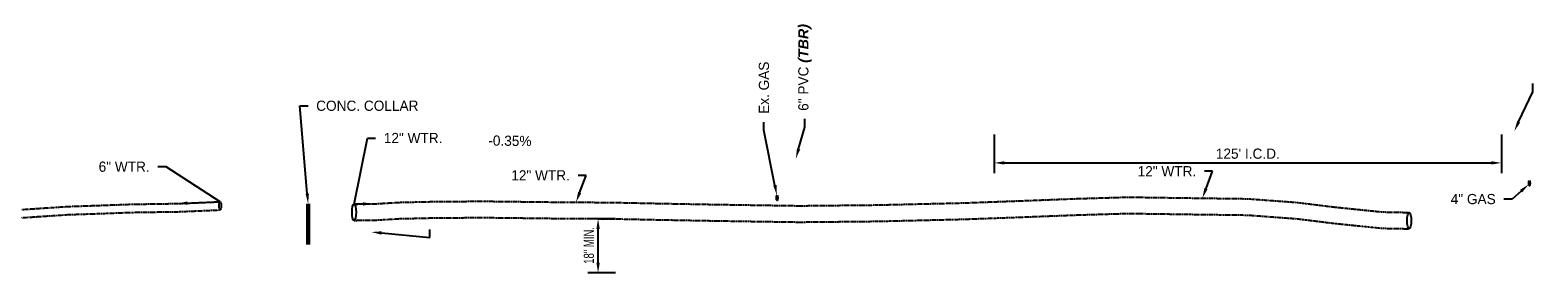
# Model space of a CAD drawing. Header units: feet. Extents: x 161194 to 165526, y 286511 to 289383.
# Tile 30 of 34: x 163595 to 163965, y 288179 to 288239. Entities that reach past the tile are written whole.
import ezdxf
from ezdxf import colors
from ezdxf.entities.mleader import LeaderData, LeaderLine
from ezdxf.math import Vec2, Vec3

# ---------------------------------------------------------------- set-up
doc = ezdxf.new("R2010")
doc.units = ezdxf.units.FT
doc.header["$MEASUREMENT"] = 0
doc.linetypes.add('DASHED2', pattern=[0.375, 0.25, -0.125])
doc.layers.add('DR_P_Storm_Sewer', color=1, linetype='Continuous', true_color=0xff0000)
for name, color, linetype in [('DR_P_Text', 1, 'Continuous'), ('DR_X_Text', 210, 'Continuous'), ('PF_P_Text', 7, 'Continuous'), ('UT_X_Gas', 52, 'gasex'), ('UT_X_Gas_Text', 56, 'Continuous'), ('UT_X_Water', 140, 'waterex'), ('UT_X_Water_Text', 142, 'Continuous')]:
    doc.layers.add(name, color=color, linetype=linetype)
doc.styles.add('Slanted-Normal', font='font31.shx', dxfattribs={"height": 0.1})
doc.styles.get("Standard").update_dxf_attribs({"font": 'font31.shx'})
doc.styles.add('Straight-Normal', font='font30.shx', dxfattribs={"height": 0.1})
doc.linetypes.add('gasex', pattern='A,0.15,-0.2,0.15,-0.2,0.15,-0.1,["G",Straight-Normal,S=1,R=0,X=0,Y=-0.06],-0.15,0.15,-0.2,0.15,-0.2', length=1.8)
doc.linetypes.add('waterex', pattern='A,0.15,-0.2,0.15,-0.2,0.15,-0.1,["W",Straight-Normal,S=1,R=0,X=0,Y=-0.06],-0.25,0.15,-0.2,0.15,-0.2', length=1.9)
doc.dimstyles.new('COEC', dxfattribs={"dimscale": 13.9, "dimtxt": 0.18, "dimasz": 0.18, "dimexe": 0.18, "dimexo": 0.0625, "dimgap": 0.09, "dimtad": 1, "dimzin": 0, "dimdsep": 46, "dimtxsty": 'Standard', "dimcen": 0.09, "dimclrd": 256, "dimclre": 256, "dimclrt": 256, "dimaunit": 1, "dimadec": 4, "dimazin": 0, "dimtfac": 1, "dimtofl": 0, "dimtmove": 0, "dimatfit": 3, "dimfxl": 1, "dimtolj": 1, "dimtzin": 0, "dimlwd": -1, "dimlwe": -1, "dimarcsym": 0})

# ---------------------------------------------------------------- blocks, each defined once
blk = doc.blocks.new('*D1282')
at = {"layer": 'Defpoints', "color": 0, "transparency": 16777216}
for p in [(163831.35, 288214.19), (163955.68, 288214.2), (163955.68, 288206.2)]:
    blk.add_point(p, dxfattribs=at)
at = {"layer": 'PF_P_Text', "transparency": 16777216}
for p, q in [((163831.35, 288213.19), (163831.35, 288203.7)), ((163955.68, 288213.2), (163955.68, 288203.7)), ((163833.85, 288206.2), (163953.18, 288206.2))]:
    blk.add_line(p, q, dxfattribs=at)
for points in [[(163833.85, 288206.62), (163833.85, 288205.79), (163831.35, 288206.2)], [(163953.18, 288206.62), (163953.18, 288205.79), (163955.68, 288206.2)]]:
    blk.add_solid(points, dxfattribs=at)
at = {"layer": 'PF_P_Text', "transparency": 16777216, "insert": (163893.51, 288208.45), "char_height": 2.5, "attachment_point": 5}
blk.add_mtext("\\A1;125' I.C.D.", dxfattribs=at)
blk = doc.blocks.new('*D1287')
at = {"layer": 'Defpoints', "color": 0, "transparency": 16777216}
for p in [(163734.23, 288192.47), (163739.48, 288192.47), (163739.52, 288179.25)]:
    blk.add_point(p, dxfattribs=at)
at = {"layer": 'UT_X_Water', "transparency": 16777216}
for p, q in [((163738.48, 288192.47), (163731.73, 288192.47)), ((163734.23, 288181.75), (163734.23, 288189.97)), ((163738.52, 288179.25), (163731.73, 288179.25))]:
    blk.add_line(p, q, dxfattribs=at)
for points in [[(163733.82, 288189.97), (163734.65, 288189.97), (163734.23, 288192.47)], [(163733.82, 288181.75), (163734.65, 288181.75), (163734.23, 288179.25)]]:
    blk.add_solid(points, dxfattribs=at)
at = {"layer": 'UT_X_Water', "transparency": 16777216, "insert": (163731.98, 288185.98), "char_height": 2.5, "attachment_point": 5, "rotation": 90}
blk.add_mtext('\\A1;{\\W0.7;18" MIN.}', dxfattribs=at)

msp = doc.modelspace()

# ---------------------------------------------------------------- linework, layer by layer
at = {"layer": 'DR_P_Storm_Sewer', "const_width": 1, "flags": 128}
msp.add_lwpolyline([(163663.155, 288196.175), (163663.155, 288194.175), (163663.155, 288188.175), (163663.155, 288186.175)], dxfattribs=at)
at = {"layer": 'UT_X_Gas'}
for centre in [(163962.535, 288201.251), (163778.1, 288197.649)]:
    msp.add_ellipse(centre, major_axis=(0, 0.667), ratio=0.249925, dxfattribs=at)
at = {"layer": 'UT_X_Water', "linetype": 'DASHED2', "lineweight": -3, "ltscale": 0.2}
for points in [[(163674.414, 288196.115), (163679.496, 288196.175), (163685.542, 288196.535), (163694.872, 288196.745), (163706.618, 288196.804), (163726.755, 288196.564), (163737.23, 288196.519), (163749.317, 288196.266), (163760.377, 288196.061), (163770.198, 288195.902), (163783.642, 288195.699), (163802.536, 288195.893), (163823.904, 288196.399), (163839.133, 288196.963), (163850.513, 288197.407), (163864.11, 288197.821), (163879.44, 288197.601), (163893.529, 288197.418), (163905.614, 288196.513), (163914.953, 288195.363), (163926.557, 288194.181), (163933.07, 288194.055)], [(163674.414, 288192.115), (163679.496, 288192.175), (163685.542, 288192.535), (163694.872, 288192.745), (163706.618, 288192.804), (163726.755, 288192.564), (163737.23, 288192.519), (163749.317, 288192.266), (163760.377, 288192.061), (163770.198, 288191.902), (163783.642, 288191.699), (163802.536, 288191.893), (163823.904, 288192.399), (163839.133, 288192.963), (163850.513, 288193.407), (163864.11, 288193.821), (163879.44, 288193.601), (163893.529, 288193.418), (163905.614, 288192.513), (163914.953, 288191.363), (163926.557, 288190.181), (163933.07, 288190.055)]]:
    msp.add_lwpolyline(points, dxfattribs=at)
at = {"layer": 'UT_X_Water', "color": 140, "linetype": 'DASHED2', "lineweight": -3, "ltscale": 0.2}
for points in [[(163592.975, 288194.774), (163604.283, 288195.529), (163610.787, 288195.742), (163619.709, 288196.072), (163631.562, 288196.249), (163641.61, 288196.682)], [(163592.975, 288192.774), (163604.283, 288193.529), (163610.787, 288193.742), (163619.709, 288194.072), (163631.562, 288194.249), (163641.61, 288194.682)]]:
    msp.add_lwpolyline(points, dxfattribs=at)
at = {"layer": 'UT_X_Water'}
for centre, major_axis in [((163641.61, 288195.682), (0, 1)), ((163674.414, 288194.115), (0, -2)), ((163933.07, 288192.055), (0, -2))]:
    msp.add_ellipse(centre, major_axis=major_axis, ratio=0.25, dxfattribs=at)

# ---------------------------------------------------------------- texts
at = {"layer": 'PF_P_Text', "insert": (163712.625, 288211.613), "char_height": 2.5, "attachment_point": 5, "rotation": 359.19791}
msp.add_mtext_dynamic_manual_height_columns('-0.35%', width=30, gutter_width=10, heights=[0], dxfattribs=at)

# ---------------------------------------------------------------- dimensions: what is measured, and where the dimension line sits
at = {"layer": 'PF_P_Text'}
dim = msp.add_linear_dim(base=(163955.68, 288206.203), p1=(163831.35, 288214.194), p2=(163955.68, 288214.197), text="125' I.C.D.", dimstyle='COEC', override={"dimscale": 20, "dimtxt": 0.125, "dimasz": 0.125, "dimexe": 0.125, "dimexo": 0.05, "dimgap": 0.05}, dxfattribs=at)
dim.commit()
dim.dimension.update_dxf_attribs({"geometry": '*D1282', "text_midpoint": (163893.515, 288208.453)})
at = {"layer": 'UT_X_Water'}
dim = msp.add_linear_dim(base=(163734.232, 288192.472), p1=(163739.521, 288179.252), p2=(163739.481, 288192.472), angle=90, text='{\\W0.7;18" MIN.}', dimstyle='COEC', override={"dimscale": 20, "dimtxt": 0.125, "dimasz": 0.125, "dimexe": 0.125, "dimexo": 0.05, "dimgap": 0.05}, dxfattribs=at)
dim.commit()
dim.dimension.update_dxf_attribs({"geometry": '*D1287', "text_midpoint": (163734.232, 288185.978), "dimtype": 160})

# ---------------------------------------------------------------- leaders
at = {"layer": 'DR_P_Text'}
ml = msp.add_multileader_mtext('Standard', dxfattribs=at)
ml.set_content('CONC. COLLAR', color=256, style='Slanted-Normal')
ml.set_leader_properties()
ml.build(insert=Vec2(0, 0))
ml.multileader.update_dxf_attribs({"dogleg_length": 0.1, "arrow_head_size": 2.5, "scale": 20})
ctx = ml.context
ctx.base_point, ctx.scale, ctx.char_height, ctx.arrow_head_size, ctx.plane_origin = Vec3(163663.122, 288220.213), 20, 2.5, 2.5, Vec3(163668.728, 288209.638)
notes = []
notes.append((ctx, [(1, (1, 1, 0), (163661.122, 288220.213), (1, 0), 2, [(0, [(163663.155, 288196.175)], 0, [])])]))
ctx.mtext.insert, ctx.mtext.flow_direction = Vec3(163665.122, 288221.463), 5
at = {"layer": 'DR_X_Text'}
ml = msp.add_multileader_mtext('Standard', dxfattribs=at)
ml.set_content('6" PVC {\\fArial|b1|i1|c0|p34;\\C1;(TBR)}', color=256, style='Slanted-Normal')
ml.set_leader_properties()
ml.build(insert=Vec2(0, 0))
ml.multileader.update_dxf_attribs({"dogleg_length": 0.1, "arrow_head_size": 2.5, "scale": 20})
ctx = ml.context
ctx.base_point, ctx.scale, ctx.char_height, ctx.arrow_head_size, ctx.plane_origin, ctx.plane_x_axis, ctx.plane_y_axis = Vec3(163784.923, 288216.966), 20, 2.5, 2.5, Vec3(163770.931, 288219.499), Vec3(0, 1), Vec3(-1, 0)
notes.append((ctx, [(1, (1, 1, 0), (163784.923, 288214.966), (0, 1), 2, [(0, [(163782.699, 288207.212)], 0, [])])]))
ctx.mtext.insert, ctx.mtext.text_direction, ctx.mtext.rotation, ctx.mtext.flow_direction = Vec3(163783.305, 288218.966), Vec3(0, 1), 1.5707963, 5
ml = msp.add_multileader_mtext('Standard', dxfattribs=at)
ml.set_content('', color=256, style='Slanted-Normal')
ml.set_leader_properties()
ml.build(insert=Vec2(0, 0))
ml.multileader.update_dxf_attribs({"dogleg_length": 0.1, "arrow_head_size": 2.5, "scale": 20})
ctx = ml.context
ctx.base_point, ctx.scale, ctx.char_height, ctx.arrow_head_size, ctx.plane_origin, ctx.plane_x_axis, ctx.plane_y_axis = Vec3(163692.985, 288193.908), 20, 2.5, 2.5, Vec3(163699.66, 288165.717), Vec3(0, -1), Vec3(1, 0)
ctx.text_align_type = 2
notes.append((ctx, [(0, (1, 1, 0), (163692.985, 288187.908), (0, 1), 2, [(0, [(163678.65, 288189.255)], 0, [])])]))
ctx.mtext.insert, ctx.mtext.text_direction, ctx.mtext.rotation, ctx.mtext.alignment, ctx.mtext.flow_direction = Vec3(163694.235, 288191.908), Vec3(0, -1), 4.712389, 3, 5
at = {"layer": 'PF_P_Text'}
ml = msp.add_multileader_mtext('Standard', dxfattribs=at)
ml.set_content('', color=256, style='Slanted-Normal')
ml.set_leader_properties()
ml.build(insert=Vec2(0, 0))
ml.multileader.update_dxf_attribs({"dogleg_length": 0.1, "arrow_head_size": 2.5, "scale": 20})
ctx = ml.context
ctx.base_point, ctx.scale, ctx.char_height, ctx.arrow_head_size, ctx.plane_origin, ctx.plane_x_axis, ctx.plane_y_axis = Vec3(163963.364, 288229.646), 20, 2.5, 2.5, Vec3(163970.039, 288201.455), Vec3(0, -1), Vec3(1, 0)
ctx.text_align_type = 2
notes.append((ctx, [(0, (1, 1, 0), (163963.364, 288223.646), (0, 1), 2, [(0, [(163958.848, 288213.987)], 0, [])])]))
ctx.mtext.insert, ctx.mtext.text_direction, ctx.mtext.rotation, ctx.mtext.alignment, ctx.mtext.flow_direction = Vec3(163964.614, 288227.646), Vec3(0, -1), 4.712389, 3, 5
at = {"layer": 'UT_X_Gas_Text'}
ml = msp.add_multileader_mtext('Standard', dxfattribs=at)
ml.set_content('Ex. GAS', color=256, style='Slanted-Normal')
ml.set_leader_properties()
ml.build(insert=Vec2(0, 0))
ml.multileader.update_dxf_attribs({"dogleg_length": 0.1, "arrow_head_size": 2.5, "scale": 20})
ctx = ml.context
ctx.base_point, ctx.scale, ctx.char_height, ctx.arrow_head_size, ctx.plane_origin, ctx.plane_x_axis, ctx.plane_y_axis = Vec3(163774.882, 288216.217), 20, 2.5, 2.5, Vec3(163766.307, 288210.536), Vec3(0, 1), Vec3(-1, 0)
notes.append((ctx, [(1, (1, 1, 0), (163774.882, 288214.217), (0, 1), 2, [(0, [(163778.075, 288198.249)], 0, [])])]))
ctx.mtext.insert, ctx.mtext.text_direction, ctx.mtext.rotation, ctx.mtext.flow_direction = Vec3(163773.632, 288218.217), Vec3(0, 1), 1.5707963, 5
ml = msp.add_multileader_mtext('Standard', dxfattribs=at)
ml.set_content('4" GAS', color=256, style='Slanted-Normal')
ml.set_leader_properties()
ml.build(insert=Vec2(0, 0))
ml.multileader.update_dxf_attribs({"dogleg_length": 0.1, "arrow_head_size": 2.5, "scale": 20})
ctx = ml.context
ctx.base_point, ctx.scale, ctx.char_height, ctx.arrow_head_size, ctx.plane_origin = Vec3(163940.343, 288197.341), 20, 2.5, 2.5, Vec3(163955.636, 288226.394)
ctx.text_align_type = 2
notes.append((ctx, [(0, (1, 1, 0), (163958.287, 288197.341), (-1, 0), 2, [(0, [(163962.387, 288200.945)], 0, [])])]))
ctx.mtext.insert, ctx.mtext.rotation, ctx.mtext.alignment, ctx.mtext.flow_direction = Vec3(163954.287, 288198.591), 6.2831853, 3, 5
at = {"layer": 'UT_X_Water_Text'}
ml = msp.add_multileader_mtext('Standard', dxfattribs=at)
ml.set_content('12" WTR.', color=256, style='Slanted-Normal')
ml.set_leader_properties()
ml.build(insert=Vec2(0, 0))
ml.multileader.update_dxf_attribs({"dogleg_length": 0.1, "arrow_head_size": 2.5, "scale": 20})
ctx = ml.context
ctx.base_point, ctx.scale, ctx.char_height, ctx.arrow_head_size, ctx.plane_origin = Vec3(163679.704, 288212.301), 20, 2.5, 2.5, Vec3(163701.07, 288191.432)
notes.append((ctx, [(1, (1, 1, 0), (163677.704, 288212.301), (1, 0), 2, [(1, [(163679.07, 288196.17), (163674.414, 288196.115)], 0, [])])]))
ctx.mtext.insert, ctx.mtext.flow_direction = Vec3(163681.704, 288213.551), 5
ml = msp.add_multileader_mtext('Standard', dxfattribs=at)
ml.set_content('6" WTR.', color=256, style='Slanted-Normal')
ml.set_leader_properties()
ml.build(insert=Vec2(0, 0))
ml.multileader.update_dxf_attribs({"dogleg_length": 0.1, "arrow_head_size": 2.5, "scale": 20})
ctx = ml.context
ctx.base_point, ctx.scale, ctx.char_height, ctx.arrow_head_size, ctx.plane_origin = Vec3(163608.918, 288205.275), 20, 2.5, 2.5, Vec3(163631.07, 288196.242)
ctx.text_align_type = 2
notes.append((ctx, [(0, (1, 1, 0), (163628.311, 288205.275), (-1, 0), 2, [(1, [(163631.07, 288196.242), (163641.61, 288196.682)], 0, [])])]))
ctx.mtext.insert, ctx.mtext.alignment, ctx.mtext.flow_direction = Vec3(163624.311, 288206.525), 3, 5
ml = msp.add_multileader_mtext('Standard', dxfattribs=at)
ml.set_content('12" WTR.', color=256, style='Slanted-Normal')
ml.set_leader_properties()
ml.build(insert=Vec2(0, 0))
ml.multileader.update_dxf_attribs({"dogleg_length": 0.1, "arrow_head_size": 2.5, "scale": 20})
ctx = ml.context
ctx.base_point, ctx.scale, ctx.char_height, ctx.arrow_head_size, ctx.plane_origin = Vec3(163710.841, 288203.149), 20, 2.5, 2.5, Vec3(163732.207, 288182.28)
ctx.text_align_type = 2
notes.append((ctx, [(0, (1, 1, 0), (163731.325, 288203.149), (-1, 0), 2, [(1, [(163728.829, 288196.555)], 0, [])])]))
ctx.mtext.insert, ctx.mtext.alignment, ctx.mtext.flow_direction = Vec3(163727.325, 288204.399), 3, 5
ml = msp.add_multileader_mtext('Standard', dxfattribs=at)
ml.set_content('12" WTR.', color=256, style='Slanted-Normal')
ml.set_leader_properties()
ml.build(insert=Vec2(0, 0))
ml.multileader.update_dxf_attribs({"dogleg_length": 0.1, "arrow_head_size": 2.5, "scale": 20})
ctx = ml.context
ctx.base_point, ctx.scale, ctx.char_height, ctx.arrow_head_size, ctx.plane_origin = Vec3(163864.39, 288204.157), 20, 2.5, 2.5, Vec3(163885.756, 288183.288)
ctx.text_align_type = 2
notes.append((ctx, [(0, (1, 1, 0), (163884.874, 288204.157), (-1, 0), 2, [(1, [(163882.378, 288197.563)], 0, [])])]))
ctx.mtext.insert, ctx.mtext.alignment, ctx.mtext.flow_direction = Vec3(163880.874, 288205.407), 3, 5
for ctx, leaders in notes:
    for number, flags, end, landing, length, lines in leaders:
        leader = LeaderData()
        leader.index, (leader.has_last_leader_line, leader.has_dogleg_vector, leader.attachment_direction) = number, flags
        leader.last_leader_point, leader.dogleg_vector, leader.dogleg_length = Vec3(end), Vec3(landing), length
        for number, points, colour, breaks in lines:
            line = LeaderLine()
            line.index, line.vertices, line.color, line.breaks = number, Vec3.list(points), colors.encode_raw_color(colour), breaks
            leader.lines.append(line)
        ctx.leaders.append(leader)

doc.saveas('drawing.dxf')
